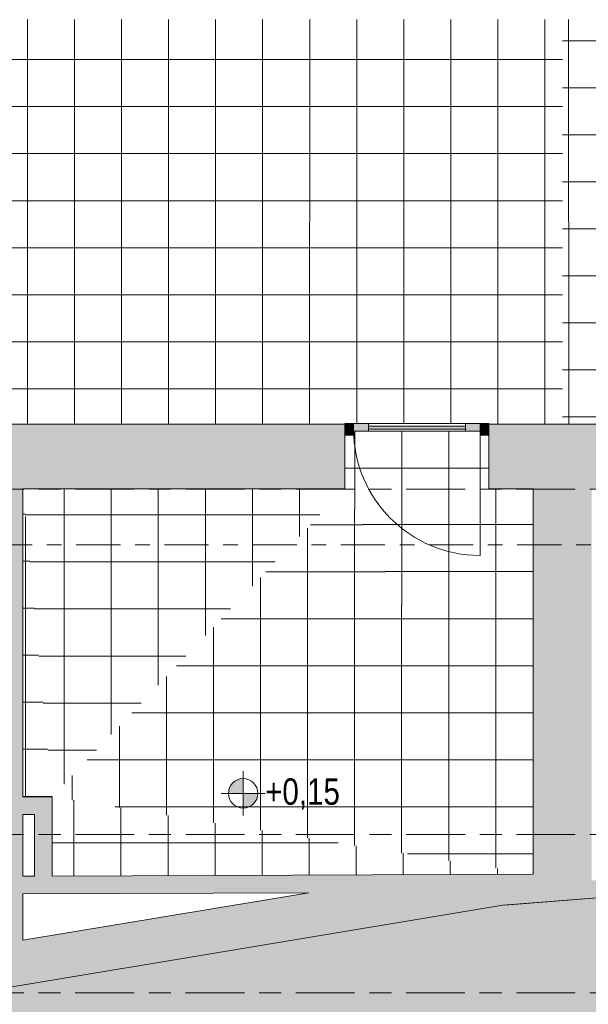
# Model space of a CAD drawing. Header units: metres. Extents: x 2 to 165, y -54 to 869.
# Tile 80 of 106: x 65.57 to 69.44, y -23.49 to -16.79. Entities that reach past the tile are written whole.
import ezdxf

# ---------------------------------------------------------------- set-up
doc = ezdxf.new("R2010")
doc.units = ezdxf.units.M
doc.linetypes.add('_Rasterlinie_', pattern=[0.75, 0.4, -0.1, 0.15, -0.1])
doc.linetypes.add('_Schnittlinie_', pattern=[0.6, 0.3, -0.1, 0.1, -0.1])
for name, color, linetype, lineweight in [('A_Detailelemente', 7, 'Continuous', 9), ('A_Fassade', 113, 'Continuous', 5), ('A_Geschossdecken', 7, 'Continuous', 5), ('A_Geschossdecken_Oberflächenschraffur', 7, 'Continuous', 5), ('A_Hoehenkoten', 124, 'Continuous', 5), ('A_Körper', 7, 'Continuous', 5), ('A_Raster', 128, 'Continuous', 5), ('A_Symbol-S_A', 172, 'Continuous', 5), ('A_Wand', 244, 'Continuous', 5), ('A_Wand_Schraff', 1, 'Continuous', 5)]:
    doc.layers.add(name, color=color, linetype=linetype, lineweight=lineweight)
doc.styles.add('Arial', font='arial.ttf', dxfattribs={"width": 0.8, "height": 0.18})
pattern_1 = [(0, (56.97275, 0.006), (0, 0.32), []), (90, (56.97275, 0.006), (-0.32, 2e-17), [])]
pattern_2 = [(359.999, (56.98275, 0.01), (5.6e-06, 0.32), []), (90, (56.98275, 0.01), (-0.32, 2e-17), [])]
pattern_3 = [(0, (56.91675, 0.001), (0, 0.32), []), (90, (56.91675, 0.001), (-0.32, 2e-17), [])]
pattern_4 = [(0, (56.97175, -0.066), (0, 0.32), []), (90, (56.97175, -0.066), (-0.32, 2e-17), [])]
pattern_5 = [(0, (56.97275, -0.065), (0, 0.32), []), (90, (56.97275, -0.065), (-0.32, 2e-17), [])]
pattern_6 = [(0, (56.97275, 0), (0, 0.32), []), (90, (56.97275, 0), (-0.32, 2e-17), [])]

# ---------------------------------------------------------------- blocks, each defined once
blk = doc.blocks.new('Fassade - TU DF 1 - mit Mittelpfosten - Fassade - TU DF 1 - mit Panikstange-8070063-AB- E0-  OK FFB')
at = {"layer": 'A_Fassade', "lineweight": 9}
h = blk.add_hatch(color=253, dxfattribs=at)
h.paths.add_polyline_path([(0.43, -0.047), (0.43, 0.003), (0.33, 0.003), (0.33, -0.047)], flags=0)
h.paths.add_polyline_path([(-0.43, -0.047), (-0.33, -0.047), (-0.33, 0.003), (-0.43, 0.003)], flags=0)
blk.add_hatch(color=253, dxfattribs=at).paths.add_polyline_path([(0.33, -0.034), (0.33, -0.014), (-0.33, -0.014), (-0.33, -0.034)], flags=0)
at = {"layer": 'A_Fassade', "color": 250, "lineweight": 9}
for p, q in [((-0.33, 0.003), (-0.43, 0.003)), ((-0.43, 0.003), (-0.43, -0.047)), ((0.33, 0.003), (-0.33, 0.003)), ((-0.33, -0.047), (-0.33, 0.003)), ((0.43, 0.003), (0.33, 0.003)), ((0.33, 0.003), (0.33, -0.047)), ((0.43, -0.047), (0.43, 0.003)), ((-0.43, -0.047), (-0.33, -0.047)), ((0.33, -0.014), (-0.33, -0.014)), ((-0.33, -0.014), (-0.33, -0.034)), ((-0.33, -0.034), (0.33, -0.034)), ((-0.33, -0.047), (0.33, -0.047)), ((0.33, -0.034), (0.33, -0.014)), ((0.33, -0.047), (0.43, -0.047)), ((0.43, -0.034), (0.43, -0.894))]:
    blk.add_line(p, q, dxfattribs=at)
blk.add_arc((0.43, -0.034), 0.86, 180, 270, dxfattribs=at)
blk = doc.blocks.new('Rectangular Mullion - 60mm x 80mm 2-8070065-AB- E0-  OK FFB')
at = {"layer": 'A_Fassade', "lineweight": 9}
blk.add_hatch(color=253, dxfattribs=at).paths.add_polyline_path([(-0.06, -0.075), (-0.06, 0.005), (0, 0.005), (0, -0.075)], flags=0)
at = {"layer": 'A_Fassade', "color": 250, "lineweight": 9}
for p, q in [((-0.06, 0.005), (0, 0.005)), ((-0.06, -0.075), (-0.06, 0.005)), ((0, 0.005), (0, -0.075)), ((0, -0.075), (-0.06, -0.075))]:
    blk.add_line(p, q, dxfattribs=at)
blk = doc.blocks.new('Rectangular Mullion - 60mm x 80mm 2-8070066-AB- E0-  OK FFB')
at = {"layer": 'A_Fassade', "lineweight": 9}
blk.add_hatch(color=253, dxfattribs=at).paths.add_polyline_path([(0, -0.075), (0, 0.005), (-0.06, 0.005), (-0.06, -0.075)], flags=0)
at = {"layer": 'A_Fassade', "color": 250, "lineweight": 9}
for p, q in [((0, 0.005), (-0.06, 0.005)), ((-0.06, 0.005), (-0.06, -0.075)), ((0, -0.075), (0, 0.005)), ((-0.06, -0.075), (0, -0.075))]:
    blk.add_line(p, q, dxfattribs=at)
blk = doc.blocks.new('FP_53-AB- E0-  OK FFB')
at = {"layer": 'A_Geschossdecken_Oberflächenschraffur'}
for p, q in [((12.3355, -19.5407), (12.3352, -16.789)), ((12.3355, -19.5407), (12.3352, -16.789)), ((12.6555, -19.5407), (12.6552, -16.789)), ((12.6555, -19.5407), (12.6552, -16.789)), ((12.9755, -19.5407), (12.9752, -16.789)), ((12.9755, -19.5407), (12.9752, -16.789)), ((13.2955, -19.5407), (13.2952, -16.789)), ((13.2955, -19.5407), (13.2952, -16.789)), ((13.6155, -19.5407), (13.6152, -16.789)), ((13.6155, -19.5407), (13.6152, -16.789)), ((13.9355, -19.5407), (13.9352, -16.789)), ((13.9355, -19.5407), (13.9352, -16.789)), ((14.2555, -19.5407), (14.2552, -16.789)), ((14.2555, -19.5407), (14.2552, -16.789)), ((14.5755, -19.5407), (14.5752, -16.789)), ((14.5755, -19.5407), (14.5752, -16.789)), ((14.8955, -19.5379), (14.8952, -16.789)), ((14.8955, -19.5379), (14.8952, -16.789)), ((15.2155, -19.5379), (15.2152, -16.789)), ((15.2155, -19.5379), (15.2152, -16.789)), ((15.5355, -19.5379), (15.5352, -16.789)), ((15.5355, -19.5379), (15.5352, -16.789)), ((15.8555, -19.5406), (15.8552, -16.7889)), ((15.8555, -19.5406), (15.8552, -16.7889)), ((12.2928, -16.9331), (14.2316, -16.9331)), ((12.2928, -16.9331), (14.2316, -16.9331)), ((14.2316, -16.9331), (15.9925, -16.933)), ((14.2316, -16.9331), (15.9925, -16.933)), ((12.2928, -17.2529), (14.2316, -17.2529)), ((12.2928, -17.2529), (14.2316, -17.2529)), ((14.2316, -17.2529), (15.9925, -17.2528)), ((14.2316, -17.2529), (15.9925, -17.2528)), ((12.2928, -17.5727), (14.2316, -17.5727)), ((12.2928, -17.5727), (14.2316, -17.5727)), ((14.2316, -17.5727), (16.1703, -17.5726)), ((14.2316, -17.5727), (16.1703, -17.5726)), ((12.2928, -17.8925), (14.2316, -17.8925)), ((12.2928, -17.8925), (14.2316, -17.8925)), ((14.2316, -17.8925), (16.1703, -17.8924)), ((14.2316, -17.8925), (16.1703, -17.8924)), ((12.2928, -18.2123), (14.2316, -18.2123)), ((12.2928, -18.2123), (14.2316, -18.2123)), ((14.2316, -18.2123), (16.1703, -18.2122)), ((14.2316, -18.2123), (16.1703, -18.2122)), ((12.2928, -18.5321), (14.2316, -18.532)), ((12.2928, -18.5321), (14.2316, -18.532)), ((14.2316, -18.532), (16.1703, -18.532)), ((14.2316, -18.532), (16.1703, -18.532)), ((12.2928, -18.8519), (14.2316, -18.8518)), ((12.2928, -18.8519), (14.2316, -18.8518)), ((14.2316, -18.8518), (16.1703, -18.8518)), ((14.2316, -18.8518), (16.1703, -18.8518)), ((12.2928, -19.1717), (14.2315, -19.1716)), ((12.2928, -19.1717), (14.2315, -19.1716)), ((14.2315, -19.1716), (16.1703, -19.1716)), ((14.2315, -19.1716), (16.1703, -19.1716)), ((12.2928, -19.4915), (14.2315, -19.4914)), ((12.2928, -19.4915), (14.2315, -19.4914)), ((14.2315, -19.4914), (16.1703, -19.4914)), ((14.2315, -19.4914), (16.1703, -19.4914))]:
    blk.add_line(p, q, dxfattribs=at)
blk = doc.blocks.new('FP_56-AB- E0-  OK FFB')
at = {"layer": 'A_Geschossdecken_Oberflächenschraffur'}
for p, q in [((6.4137, -19.5407), (6.4138, -16.789)), ((6.4137, -19.5407), (6.4138, -16.789)), ((6.7337, -19.5407), (6.7338, -16.789)), ((6.7337, -19.5407), (6.7338, -16.789)), ((7.0537, -19.5407), (7.0538, -16.789)), ((7.0537, -19.5407), (7.0538, -16.789)), ((7.3737, -19.5407), (7.3738, -16.789)), ((7.3737, -19.5407), (7.3738, -16.789)), ((7.6937, -19.5407), (7.6938, -16.789)), ((7.6937, -19.5407), (7.6938, -16.789)), ((8.0137, -19.5407), (8.0138, -16.789)), ((8.0137, -19.5407), (8.0138, -16.789)), ((8.3337, -19.5407), (8.3338, -16.789)), ((8.3337, -19.5407), (8.3338, -16.789)), ((8.6537, -19.5407), (8.6538, -16.789)), ((8.6537, -19.5407), (8.6538, -16.789)), ((8.9737, -19.5407), (8.9738, -16.789)), ((8.9737, -19.5407), (8.9738, -16.789)), ((9.2937, -19.5407), (9.2938, -16.789)), ((9.2937, -19.5407), (9.2938, -16.789)), ((9.6137, -19.5407), (9.6138, -16.789)), ((9.6137, -19.5407), (9.6138, -16.789)), ((9.9337, -19.5407), (9.9338, -16.789)), ((9.9337, -19.5407), (9.9338, -16.789)), ((10.2537, -19.5407), (10.2538, -16.789)), ((10.2537, -19.5407), (10.2538, -16.789)), ((10.5737, -19.5407), (10.5738, -16.789)), ((10.5737, -19.5407), (10.5738, -16.789)), ((10.8937, -19.5379), (10.8938, -16.789)), ((10.8937, -19.5379), (10.8938, -16.789)), ((11.2137, -19.5379), (11.2138, -16.789)), ((11.2137, -19.5379), (11.2138, -16.789)), ((11.5337, -19.5379), (11.5338, -16.789)), ((11.5337, -19.5379), (11.5338, -16.789)), ((11.8537, -19.5407), (11.8538, -16.789)), ((11.8537, -19.5407), (11.8538, -16.789)), ((12.1737, -19.5407), (12.1738, -16.789)), ((12.1737, -19.5407), (12.1738, -16.789)), ((6.102, -17.0611), (12.2928, -17.0611)), ((6.102, -17.0611), (12.2928, -17.0611)), ((6.102, -17.381), (12.2928, -17.381)), ((6.102, -17.381), (12.2928, -17.381)), ((6.102, -17.7008), (12.2928, -17.7008)), ((6.102, -17.7008), (12.2928, -17.7008)), ((6.102, -18.0207), (12.2928, -18.0207)), ((6.102, -18.0207), (12.2928, -18.0207)), ((6.102, -18.3405), (12.2928, -18.3405)), ((6.102, -18.3405), (12.2928, -18.3405)), ((6.102, -18.6603), (12.2928, -18.6604)), ((6.102, -18.6603), (12.2928, -18.6604)), ((6.102, -18.9802), (12.2928, -18.9802)), ((6.102, -18.9802), (12.2928, -18.9802)), ((6.102, -19.3), (12.2928, -19.3)), ((6.102, -19.3), (12.2928, -19.3))]:
    blk.add_line(p, q, dxfattribs=at)
blk = doc.blocks.new('Höhenkoten - Kreuz gefüllt-6114407-AB- E0-  OK FFB')
at = {"layer": 'A_Hoehenkoten'}
h = blk.add_hatch(color=256, dxfattribs=at)
edge = h.paths.add_edge_path(flags=0)
edge.add_line((0.001, 0.0014), (0, 0.0014))
edge.add_line((0, 0.0014), (0, 0.0024))
edge.add_arc((0, 0.0014), 0.001, 0, 90, ccw=False)
h = blk.add_hatch(color=256, dxfattribs=at)
edge = h.paths.add_edge_path(flags=0)
edge.add_line((-0.001, 0.0014), (0, 0.0014))
edge.add_line((0, 0.0014), (0, 0.0004))
edge.add_arc((0, 0.0014), 0.001, 180, 270, ccw=False)
for p, q in [((0, 0.0029), (0, -0.0001)), ((0, 0.0014), (0, 0.0024)), ((0, 0.0024), (0, 0.0014)), ((0, 0.0024), (0, 0.0014)), ((0, 0.0014), (0, 0.0024)), ((-0.0015, 0.0014), (0.0015, 0.0014)), ((-0.001, 0.0014), (0, 0.0014)), ((0, 0.0014), (-0.001, 0.0014)), ((0, 0.0014), (-0.001, 0.0014)), ((-0.001, 0.0014), (0, 0.0014)), ((0.001, 0.0014), (0, 0.0014)), ((0, 0.0014), (0, 0.0004)), ((0, 0.0004), (0, 0.0014)), ((0, 0.0014), (0.001, 0.0014)), ((0, 0.0014), (0.001, 0.0014)), ((0.001, 0.0014), (0, 0.0014)), ((0, 0.0014), (0, 0.0004)), ((0, 0.0004), (0, 0.0014))]:
    blk.add_line(p, q, dxfattribs=at)
for start, end in [(90, 180), (90, 180), (360, 90), (360, 90), (180, 270), (180, 270), (270, 0), (270, 360)]:
    blk.add_arc((0, 0.0014), 0.001, start, end, dxfattribs=at)

msp = doc.modelspace()

# ---------------------------------------------------------------- hatches: boundary and pattern name
at = {"layer": 'A_Detailelemente'}
msp.add_hatch(color=254, dxfattribs=at).paths.add_polyline_path([(51.902, -54.4148), (77.4513, -54.4148), (80.5244, -54.2056), (80.1513, -36.8112), (80.0781, -22.7324), (80.2131, -22.7302), (80.2097, -22.1926), (79.3208, -22.1925), (79.3208, -22.3447), (74.888, -22.3447), (68.8708, -22.8148), (68.1056, -22.9398), (62.485, -23.8754), (55.9472, -24.6782), (55.9565, -23.7715), (54.4146, -23.7261), (49.3424, -24.1316), (49.3836, -24.53), (43.5577, -24.9824), (45.2582, -37.7282), (44.79, -37.7499), (45.6, -43.9934), (45.4259, -44.0056), (45.4895, -44.3841), (44.9351, -44.4382), (45.0202, -45.3657), (44.363, -45.426), (44.5058, -46.9819), (45.6586, -46.8841), (46.2534, -54.4148)], flags=0)
at = {"layer": 'A_Geschossdecken_Oberflächenschraffur'}
h = msp.add_hatch(dxfattribs=at)
h.set_pattern_fill('FP_4', color=9, style=0, pattern_type=2)
h.set_pattern_definition(pattern_6)
h.paths.add_polyline_path([(67.9455, -19.9809), (68.7655, -19.9809), (68.7655, -19.6159), (68.7055, -19.6159), (68.7055, -19.5879), (67.8455, -19.5879), (67.8455, -19.6159), (67.7855, -19.6159), (67.7855, -19.9809)], flags=0)
h = msp.add_hatch(dxfattribs=at)
h.set_pattern_fill('FP_4', color=9, style=0, pattern_type=2)
h.set_pattern_definition(pattern_6)
h.paths.add_polyline_path([(67.9455, -19.9809), (68.7655, -19.9809), (68.7655, -19.6159), (68.7055, -19.6159), (68.7055, -19.5879), (67.8455, -19.5879), (67.8455, -19.6159), (67.7855, -19.6159), (67.7855, -19.9809)], flags=0)
h = msp.add_hatch(dxfattribs=at)
h.set_pattern_fill('FP_181', color=9, style=0, pattern_type=2)
h.set_pattern_definition(pattern_1)
h.paths.add_polyline_path([(65.595, -22.0769), (65.795, -22.0769), (65.595, -19.9809), (65.595, -22.0743)], flags=0)
h = msp.add_hatch(dxfattribs=at)
h.set_pattern_fill('FP_181', color=9, style=0, pattern_type=2)
h.set_pattern_definition(pattern_1)
h.paths.add_polyline_path([(65.595, -22.0769), (65.795, -22.0769), (65.595, -19.9809), (65.595, -22.0743)], flags=0)
h = msp.add_hatch(dxfattribs=at)
h.set_pattern_fill('FP_183', color=9, style=0, pattern_type=2)
h.set_pattern_definition(pattern_3)
h.paths.add_polyline_path([(65.795, -22.0769), (67.7855, -19.9809), (65.595, -19.9809), (65.675, -20.8193)], flags=0)
h = msp.add_hatch(dxfattribs=at)
h.set_pattern_fill('FP_183', color=9, style=0, pattern_type=2)
h.set_pattern_definition(pattern_3)
h.paths.add_polyline_path([(65.795, -22.0769), (67.7855, -19.9809), (65.595, -19.9809), (65.675, -20.8193)], flags=0)
h = msp.add_hatch(dxfattribs=at)
h.set_pattern_fill('FP_184', color=9, style=0, pattern_type=2)
h.set_pattern_definition(pattern_4)
h.paths.add_polyline_path([(69.0655, -22.6031), (67.7855, -19.9809), (65.795, -22.0769), (68.8612, -22.5703)], flags=0)
h = msp.add_hatch(dxfattribs=at)
h.set_pattern_fill('FP_184', color=9, style=0, pattern_type=2)
h.set_pattern_definition(pattern_4)
h.paths.add_polyline_path([(69.0655, -22.6031), (67.7855, -19.9809), (65.795, -22.0769), (68.8612, -22.5703)], flags=0)
h = msp.add_hatch(dxfattribs=at)
h.set_pattern_fill('FP_185', color=9, style=0, pattern_type=2)
h.set_pattern_definition(pattern_5)
h.paths.add_polyline_path([(69.0655, -22.6031), (69.0655, -19.9809), (67.7855, -19.9809), (69.0077, -22.4848)], flags=0)
h = msp.add_hatch(dxfattribs=at)
h.set_pattern_fill('FP_185', color=9, style=0, pattern_type=2)
h.set_pattern_definition(pattern_5)
h.paths.add_polyline_path([(69.0655, -22.6031), (69.0655, -19.9809), (67.7855, -19.9809), (69.0077, -22.4848)], flags=0)
h = msp.add_hatch(dxfattribs=at)
h.set_pattern_fill('FP_182', color=9, style=0, pattern_type=2)
h.set_pattern_definition(pattern_2)
h.paths.add_polyline_path([(65.795, -22.6171), (69.0655, -22.6031), (65.795, -22.0769), (65.795, -22.6031)], flags=0)
h = msp.add_hatch(dxfattribs=at)
h.set_pattern_fill('FP_182', color=9, style=0, pattern_type=2)
h.set_pattern_definition(pattern_2)
h.paths.add_polyline_path([(65.795, -22.6171), (69.0655, -22.6031), (65.795, -22.0769), (65.795, -22.6031)], flags=0)
at = {"layer": 'A_Wand_Schraff', "lineweight": 9}
for points in [[(65.595, -19.9809), (67.7855, -19.9809), (67.7855, -19.5409), (61.3582, -19.5409), (61.3582, -19.9809), (65.3737, -19.9809)], [(69.0655, -19.9809), (69.0655, -19.5409), (68.7655, -19.5409), (68.7655, -19.9809)], [(71.658, -19.9809), (71.658, -19.5409), (69.0655, -19.5409), (69.0655, -19.9809), (69.8642, -19.9809)], [(65.175, -23.1231), (65.595, -23.0532), (65.595, -19.9809), (65.175, -19.9809), (65.175, -23.111)], [(69.0655, -22.6779), (69.4655, -22.6466), (69.4655, -19.9809), (69.0655, -19.9809), (69.0655, -22.6031)], [(65.795, -22.1969), (65.795, -22.0769), (65.595, -22.0769), (65.595, -22.1969), (65.675, -22.1969)], [(68.8612, -22.8142), (77.5326, -22.1368), (75.9443, -22.1405), (69.0655, -22.6779), (69.0655, -22.7231), (69.4177, -22.7216), (68.8708, -22.8126)], [(65.675, -22.6176), (65.795, -22.6171), (65.795, -22.1969), (65.675, -22.1969)], [(65.595, -22.7379), (69.0655, -22.7231), (69.0655, -22.6031), (65.595, -22.6179)], [(62.4632, -23.878), (62.485, -23.8745), (69.4177, -22.7216), (67.5408, -22.7296), (62.4203, -23.5811), (62.4628, -23.8754)]]:
    msp.add_hatch(color=253, dxfattribs=at).paths.add_polyline_path(points, flags=0)

# ---------------------------------------------------------------- linework, layer by layer
at = {"layer": 'A_Körper', "color": 253, "lineweight": 9}
for p, q in [((70.0822, -22.72), (68.873, -22.8144)), ((68.873, -22.8144), (68.8708, -22.8148))]:
    msp.add_line(p, q, dxfattribs=at)
at = {"layer": 'A_Raster', "linetype": '_Rasterlinie_', "lineweight": 9}
for p, q in [((88.1031, -19.9826), (15.5195, -19.9826)), ((88.1031, -22.3326), (15.5195, -22.3326)), ((88.1025, -23.4099), (15.5195, -23.4099))]:
    msp.add_line(p, q, dxfattribs=at)
at = {"layer": 'A_Symbol-S_A', "linetype": '_Schnittlinie_', "lineweight": 9}
msp.add_line((22.1587, -20.3624), (86.6263, -20.3624), dxfattribs=at)
at = {"layer": 'A_Wand', "color": 250, "lineweight": 9}
for p, q in [((67.7855, -19.5409), (58.6201, -19.5409)), ((67.7855, -19.9809), (67.7855, -19.5409)), ((68.7655, -19.5409), (68.7655, -19.9809)), ((71.658, -19.5409), (68.7655, -19.5409)), ((65.595, -22.0769), (65.595, -19.9809)), ((65.595, -19.9809), (67.7855, -19.9809)), ((68.7655, -19.9809), (69.0655, -19.9809)), ((69.0655, -19.9809), (69.0655, -22.6031)), ((65.795, -22.0769), (65.595, -22.0769)), ((65.795, -22.6171), (65.795, -22.0769)), ((65.595, -22.6179), (65.595, -22.1969)), ((65.595, -22.1969), (65.675, -22.1969)), ((65.675, -22.1969), (65.675, -22.6176)), ((68.8612, -22.8142), (74.8988, -22.3426)), ((65.675, -22.6176), (65.595, -22.6179)), ((69.0655, -22.6031), (65.795, -22.6171)), ((65.595, -22.7379), (67.5408, -22.7296)), ((67.5408, -22.7296), (65.595, -23.0532)), ((65.595, -23.0532), (65.595, -22.7379)), ((62.4651, -23.8778), (68.8612, -22.8142))]:
    msp.add_line(p, q, dxfattribs=at)

# ---------------------------------------------------------------- block references
at = {"layer": 'A_Fassade', "color": 250, "lineweight": 9, "extrusion": (0, 0, -1)}
msp.add_blockref('Rectangular Mullion - 60mm x 80mm 2-8070065-AB- E0-  OK FFB', (-67.7855, -19.5409), dxfattribs=at)
at = {"layer": 'A_Fassade', "color": 250, "lineweight": 9}
for name, p in [('Fassade - TU DF 1 - mit Mittelpfosten - Fassade - TU DF 1 - mit Panikstange-8070063-AB- E0-  OK FFB', (68.2755, -19.5409)), ('Rectangular Mullion - 60mm x 80mm 2-8070066-AB- E0-  OK FFB', (68.7655, -19.5409))]:
    msp.add_blockref(name, p, dxfattribs=at)
at = {"layer": 'A_Geschossdecken', "color": 253, "lineweight": 9}
for name in ['FP_56-AB- E0-  OK FFB', 'FP_53-AB- E0-  OK FFB']:
    msp.add_blockref(name, (56.9727, 0), dxfattribs=at)
at = {"layer": 'A_Hoehenkoten', "extrusion": (0, 0, -1), "xscale": 99.99999999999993, "yscale": 99.99999999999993, "zscale": 99.99999999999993}
msp.add_blockref('Höhenkoten - Kreuz gefüllt-6114407-AB- E0-  OK FFB', (-67.0939, -22.1932), dxfattribs=at)

# ---------------------------------------------------------------- texts
at = {"layer": 'A_Hoehenkoten', "insert": (67.2432, -21.9511), "char_height": 0.18, "width": 0.601593, "attachment_point": 1, "line_spacing_factor": 0.941778, "style": 'Arial'}
msp.add_mtext('+0,15', dxfattribs=at)

doc.saveas('drawing.dxf')
